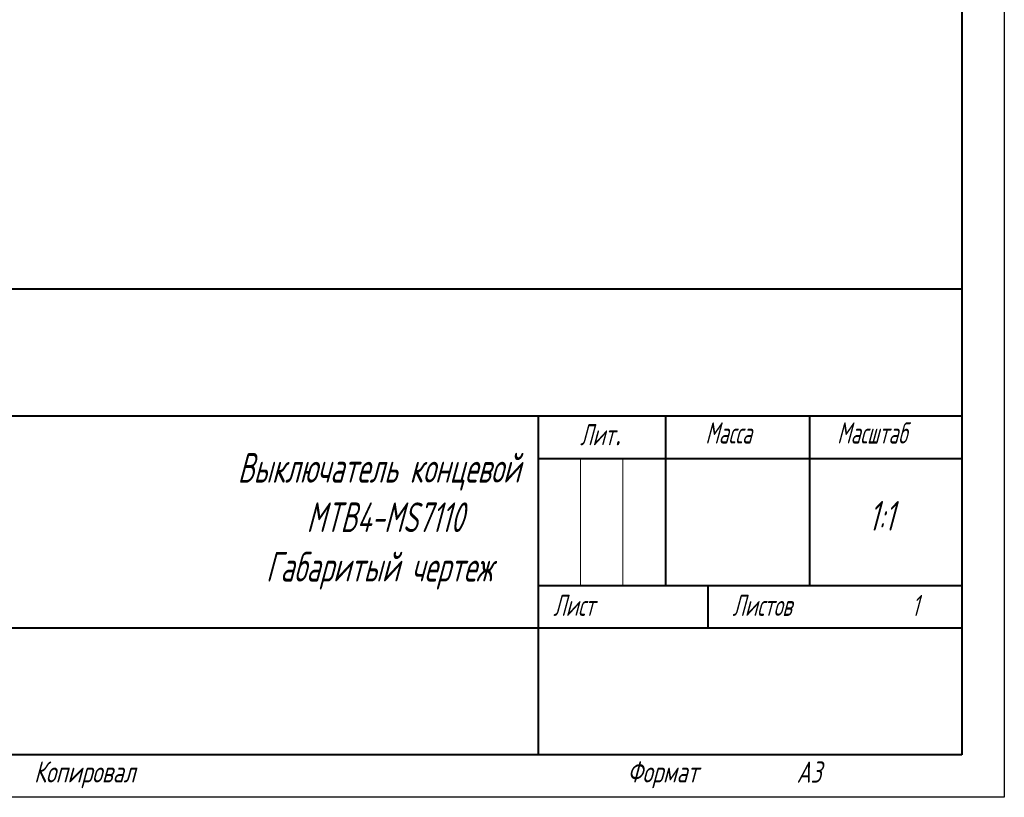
# Model space of a CAD drawing. Header units: millimetres. Extents: x 2171 to 2591, y 1134 to 1431.
# Tile 7 of 11: x 2475 to 2591, y 1134 to 1225. Entities that reach past the tile are written whole.
import ezdxf

# ---------------------------------------------------------------- set-up
doc = ezdxf.new("R2010")
doc.units = ezdxf.units.MM
doc.layers.add('ФОРМАТ', color=7, linetype='Continuous')
doc.styles.add('GOST', font='GOST.shx', dxfattribs={"width": 0.8, "oblique": 15})

msp = doc.modelspace()

# ---------------------------------------------------------------- linework, layer by layer
at = {"layer": 'ФОРМАТ', "linetype": 'ByBlock', "ltscale": 5}
for p, q in [((2590.806, 1430.729), (2590.806, 1133.729)), ((2590.806, 1133.729), (2170.806, 1133.729))]:
    msp.add_line(p, q, dxfattribs=at)
at = {"layer": 'ФОРМАТ', "linetype": 'ByBlock', "lineweight": 40, "ltscale": 5}
for p, q in [((2585.806, 1425.729), (2585.806, 1138.729)), ((2585.806, 1138.729), (2178.806, 1138.729))]:
    msp.add_line(p, q, dxfattribs=at)
at = {"layer": 'ФОРМАТ', "linetype": 'Continuous', "lineweight": 40}
for p, q in [((2400.806, 1193.729), (2585.806, 1193.729)), ((2465.806, 1178.729), (2585.806, 1178.729)), ((2535.806, 1178.729), (2535.806, 1138.729)), ((2550.806, 1178.729), (2550.806, 1158.729)), ((2567.806, 1178.729), (2567.806, 1158.729)), ((2535.806, 1173.729), (2585.806, 1173.729)), ((2535.806, 1158.729), (2585.806, 1158.729)), ((2555.806, 1158.729), (2555.806, 1153.729)), ((2465.806, 1153.729), (2585.806, 1153.729))]:
    msp.add_line(p, q, dxfattribs=at)
at = {"layer": 'ФОРМАТ', "linetype": 'Continuous', "lineweight": 0}
for p, q in [((2540.806, 1173.729), (2540.806, 1158.729)), ((2545.806, 1173.729), (2545.806, 1158.729))]:
    msp.add_line(p, q, dxfattribs=at)

# ---------------------------------------------------------------- texts
at = {"layer": 'ФОРМАТ', "attachment_point": 1, "style": 'GOST'}
for s, insert, char_height in [('{\\Q15;\\W0.8;Лит\\H1.4x;\\W0.965;.}', (2540.737, 1178.771), 2.5), ('{\\Q15;\\W0.8;Масштаб}', (2571.078, 1177.977), 2.5), ('{\\Q15;\\W0.8;Масса}', (2555.524, 1177.977), 2.5), ('\\pxqc;{\\H1.4x;\\FGost|c0;Выключатель концевой\\P МTB4-MS7110\\PГабаритый чертеж}', (2500.338, 1174.36), 2.5), ('{\\Q15;\\W0.8;1:1}', (2574.784, 1168.696), 3.5), ('{\\Q15;\\W0.8;Лист}', (2537.586, 1157.635), 2.5), ('{Листов}', (2558.722, 1157.635), 2.5), ('{1}', (2579.883, 1157.614), 2.5), ('{\\W0.9;Копировал}', (2476.306, 1137.977), 2.5), ('{\\W0.9;Формат}', (2546.306, 1137.977), 2.5), ('{\\W0.9;A3}', (2566.306, 1137.956), 2.5)]:
    msp.add_mtext(s, dxfattribs=dict(at, insert=insert, char_height=char_height))

doc.saveas('drawing.dxf')
